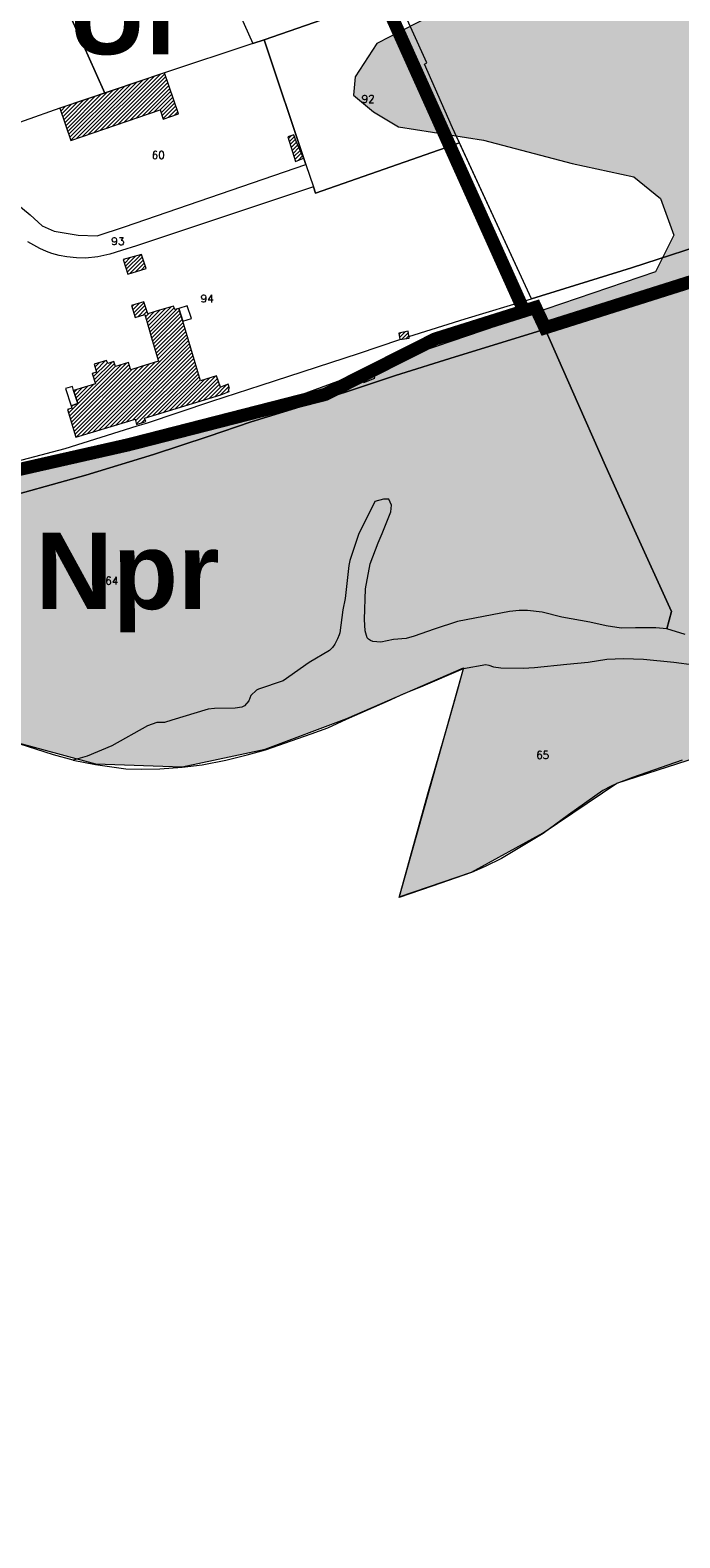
# Model space of a CAD drawing. Header units: metres. Extents: x 578835 to 593571, y 248557 to 255108.
# Tile 77 of 251: x 584195 to 584492, y 249887 to 250577. Entities that reach past the tile are written whole.
import ezdxf

# ---------------------------------------------------------------- set-up
doc = ezdxf.new("R2010")
doc.units = ezdxf.units.M
doc.linetypes.add('CACHEX2', pattern=[0.75, 0.5, -0.25])
doc.linetypes.add('SOLID_LINE', pattern=[0])
for name, color, linetype, lineweight in [('Cad-BATIMENT_BATI_LEGER13', 7, 'SOLID_LINE', 0), ('Cad-BATIMENT_BATI_PRIVE12', 7, 'SOLID_LINE', 0), ('Cad-BATIMENT_BATI_PRIVE12_HACH', 7, 'SOLID_LINE', 0), ('Cad-HYDROGRAPHI_COURS_D_EAU28', 5, 'SOLID_LINE', 0), ('Cad-PARCELLAIRE_PARCELLE1', 250, 'SOLID_LINE', 0), ('Cad-TOPONYMIE_NUMERO_DE_PARCELL182', 250, 'SOLID_LINE', 0), ('PLU', 7, 'CACHEX2', 5), ('PPRI global - contour', 152, 'Continuous', 5), ('PPRI global - hachures', 152, 'Continuous', 5)]:
    doc.layers.add(name, color=color, linetype=linetype, lineweight=lineweight)
doc.layers.add('PLU nom', color=7, linetype='Continuous')
doc.styles.get("Standard").update_dxf_attribs({"font": 'arialbd_0.ttf', "height": 50})
doc.styles.add('TEXTSTYLE_45_11', font='txt.shx', dxfattribs={"oblique": 50})

msp = doc.modelspace()

# ---------------------------------------------------------------- hatches: boundary and pattern name
at = {"layer": 'Cad-BATIMENT_BATI_PRIVE12_HACH', "ltscale": 0.4}
h = msp.add_hatch(dxfattribs=at)
h.set_pattern_fill('ANSI31', color=256, scale=0.4, style=0)
h.paths.add_polyline_path([(584262.52, 250538.73), (584256.08, 250557.59), (584208.22, 250541.33), (584213.17, 250526.48), (584254.11, 250540.6), (584255.54, 250536.37)])
h = msp.add_hatch(dxfattribs=at)
h.set_pattern_fill('ANSI31', color=256, scale=0.4, style=0)
h.paths.add_polyline_path([(584319.62, 250518.42), (584316.53, 250525.85), (584315.26, 250529.2), (584312.46, 250528.19), (584316.03, 250517.01)])
h = msp.add_hatch(dxfattribs=at)
h.set_pattern_fill('ANSI31', color=256, scale=0.4, style=0)
h.paths.add_polyline_path([(584247.65, 250468.05), (584245.63, 250474.46), (584237.17, 250472.07), (584239.3, 250465.33)])
h = msp.add_hatch(dxfattribs=at)
h.set_pattern_fill('ANSI31', color=256, scale=0.4, style=0)
h.paths.add_polyline_path([(584281.7, 250413.7), (584279.88, 250418.79), (584272.55, 250416.62), (584264.42, 250443.92), (584262.71, 250449.69), (584260.77, 250449.18), (584260.23, 250450.7), (584253.86, 250448.94), (584248.4, 250447.27), (584246.62, 250452.68), (584240.98, 250451.1), (584242.6, 250445.55), (584247.11, 250446.93), (584248.74, 250441.16), (584250.39, 250435.16), (584253.35, 250425.5), (584244.98, 250423.01), (584240.64, 250421.65), (584240.53, 250421.97), (584239.62, 250425.02), (584233.6, 250423.06), (584232.9, 250425.45), (584230.09, 250424.55), (584229.57, 250425.85), (584223.86, 250424.14), (584224.9, 250420.55), (584222.98, 250419.95), (584224.45, 250415.16), (584214.48, 250412.1), (584216.36, 250406.24), (584213.33, 250405.1), (584213.75, 250404.01), (584211.74, 250403.4), (584215.51, 250390.79), (584239.8, 250398.16), (584242.7, 250398.96), (584243.31, 250396.56), (584247.48, 250397.92), (584246.94, 250399.54), (584281.83, 250410.15), (584285.75, 250411.7), (584285.31, 250412.89), (584285.88, 250413.05), (584285.21, 250415.11)])
h = msp.add_hatch(dxfattribs=at)
h.set_pattern_fill('ANSI31', color=256, scale=0.4, style=0)
h.paths.add_polyline_path([(584368.06, 250436.08), (584367.62, 250439.28), (584363.24, 250438.46), (584363.82, 250435.5)])
at = {"layer": 'PPRI global - hachures', "ltscale": 0.4}
h = msp.add_hatch(dxfattribs=at)
h.set_pattern_fill('ANSI36', color=256, scale=2, style=0)
h.paths.add_polyline_path([(585242.56, 250780.23), (585265.66, 250798.09), (585286.7, 250804.38), (585289.93, 250787.96), (585326.39, 250810.17), (585330.51, 250825.48), (585332.77, 250868.33), (585348.01, 250892.87), (585368.08, 250929.4), (585385.04, 250960.79), (585420, 251010.54), (585447.53, 251036.99), (585518.72, 251077.28), (585598.27, 251123.95), (585621.04, 251151.16), (585692.53, 251198.38), (585723.43, 251230.19), (585637.54, 251423.36), (585591.28, 251427.03), (585538.57, 251422.44), (585488.16, 251414.81), (585414.83, 251394.96), (585343.03, 251372.05), (585277.87, 251348.23), (585198.43, 251338.3), (585108.29, 251333.72), (585046.42, 251316.92), (585001.35, 251284.85), (584795.87, 251178.72), (584800.22, 251164.72), (584815.5, 251086.08), (584822.37, 251051.72), (584819.32, 251024.99), (584791.82, 251006.67), (584731.47, 250981.47), (584700.16, 250976.13), (584659.67, 250974.6), (584593.22, 250952.46), (584510.56, 250915.62), (584433.42, 250868.28), (584351.68, 250824.76), (584321.89, 250808.72), (584305.85, 250783.52), (584289.81, 250751.95), (584310.44, 250703.84), (584324.95, 250679.41), (584347.1, 250669.48), (584371.55, 250659.56), (584400.57, 250641.23), (584409.74, 250621.38), (584399.81, 250601.53), (584383, 250586.26), (584353.21, 250570.99), (584343.28, 250555.72), (584342.52, 250547.32), (584351.68, 250539.68), (584363.14, 250532.81), (584402.1, 250526.7), (584442.58, 250516.01), (584470.85, 250509.9), (584483.07, 250499.98), (584489.18, 250483.18), (584480.78, 250466.38), (584358.94, 250424.9), (584287.9, 250398.94), (584209.22, 250382.14), (584125.96, 250363.05), (584103.32, 250351.74), (584085.24, 250360.61), (584066.5, 250379.34), (584071.07, 250273.21), (584114.62, 250275.14), (584147.19, 250265.93), (584185.77, 250251.87), (584224.57, 250241.26), (584264.15, 250239.99), (584302.22, 250247.96), (584339.45, 250262.04), (584392.88, 250285.19), (584363.5, 250180.41), (584396.55, 250191.71), (584429.35, 250209.71), (584463.06, 250232.48), (584509.48, 250247.33), (584563.23, 250258.54), (584653.27, 250281.47), (584710.91, 250295.68), (584752.12, 250307.72), (584786.5, 250341.33), (584838.38, 250380.15), (584946.57, 250440.75), (585046.31, 250526.64), (585147.58, 250632.48), (585219.01, 250708.68), (585240.76, 250756.07)])

# ---------------------------------------------------------------- linework, layer by layer
at = {"layer": 'Cad-BATIMENT_BATI_LEGER13'}
for points in [[(584268.37, 250445.03), (584266.4, 250450.89), (584262.71, 250449.69), (584264.42, 250443.92), (584268.37, 250445.03), (584268.37, 250445.03)], [(584268.37, 250445.03), (584266.4, 250450.89), (584262.71, 250449.69), (584264.42, 250443.92), (584268.37, 250445.03), (584268.37, 250445.03)], [(584352.35, 250417.82), (584350.9, 250421.38), (584345.96, 250419.4), (584347.32, 250415.84), (584352.35, 250417.82), (584352.35, 250417.82)], [(584352.35, 250417.82), (584350.9, 250421.38), (584345.96, 250419.4), (584347.32, 250415.84), (584352.35, 250417.82), (584352.35, 250417.82)], [(584216.36, 250406.24), (584214.48, 250412.1), (584213.99, 250413.96), (584210.86, 250413.02), (584213.33, 250405.1), (584216.36, 250406.24), (584216.36, 250406.24)], [(584216.36, 250406.24), (584214.48, 250412.1), (584213.99, 250413.96), (584210.86, 250413.02), (584213.33, 250405.1), (584216.36, 250406.24), (584216.36, 250406.24)]]:
    msp.add_lwpolyline(points, close=True, dxfattribs=at)
at = {"layer": 'Cad-BATIMENT_BATI_PRIVE12'}
for points in [[(584262.52, 250538.73), (584256.08, 250557.59), (584208.22, 250541.33), (584213.17, 250526.48), (584254.11, 250540.6), (584255.54, 250536.37), (584262.52, 250538.73), (584262.52, 250538.73)], [(584319.62, 250518.42), (584316.53, 250525.85), (584315.26, 250529.2), (584312.46, 250528.19), (584316.03, 250517.01), (584319.62, 250518.42), (584319.62, 250518.42)], [(584247.65, 250468.05), (584245.63, 250474.46), (584237.17, 250472.07), (584239.3, 250465.33), (584247.65, 250468.05), (584247.65, 250468.05)], [(584281.7, 250413.7), (584279.88, 250418.79), (584272.55, 250416.62), (584264.42, 250443.92), (584262.71, 250449.69), (584260.77, 250449.18), (584260.23, 250450.7), (584253.86, 250448.94), (584248.4, 250447.27), (584246.62, 250452.68), (584240.98, 250451.1), (584242.6, 250445.55), (584247.11, 250446.93), (584248.74, 250441.16), (584250.39, 250435.16), (584253.35, 250425.5), (584244.98, 250423.01), (584240.64, 250421.65), (584240.53, 250421.97), (584239.62, 250425.02), (584233.6, 250423.06), (584232.9, 250425.45), (584230.09, 250424.55), (584229.57, 250425.85), (584223.86, 250424.14), (584224.9, 250420.55), (584222.98, 250419.95), (584224.45, 250415.16), (584214.48, 250412.1), (584216.36, 250406.24), (584213.33, 250405.1), (584213.75, 250404.01), (584211.74, 250403.4), (584215.51, 250390.79), (584239.8, 250398.16), (584242.7, 250398.96), (584243.31, 250396.56), (584247.48, 250397.92), (584246.94, 250399.54), (584281.83, 250410.15), (584285.75, 250411.7), (584285.31, 250412.89), (584285.88, 250413.05), (584285.21, 250415.11), (584281.7, 250413.7), (584281.7, 250413.7)], [(584368.06, 250436.08), (584367.62, 250439.28), (584363.24, 250438.46), (584363.82, 250435.5), (584368.06, 250436.08), (584368.06, 250436.08)]]:
    msp.add_lwpolyline(points, close=True, dxfattribs=at)
at = {"layer": 'Cad-HYDROGRAPHI_COURS_D_EAU28'}
msp.add_lwpolyline([(584494.24, 250300.49), (584485.95, 250303.02), (584480.88, 250303.61), (584474.45, 250303.52), (584471.55, 250303.61), (584465.06, 250303.39), (584458.2, 250304.5), (584450.72, 250306.21), (584437.85, 250308.37), (584428.92, 250310.64), (584422.17, 250311.4), (584418.29, 250311.42), (584413.96, 250311.05), (584390.18, 250306.5), (584379.51, 250302.94), (584370.38, 250299.72), (584366.59, 250298.73), (584360.79, 250298.14), (584355.02, 250296.99), (584351.36, 250297.35), (584350.35, 250297.71), (584349.4, 250298.3), (584348.75, 250299.03), (584347.83, 250302.18), (584347.66, 250307.3), (584348.05, 250321.38), (584350.22, 250332.81), (584353.86, 250342.48), (584355.73, 250346.76), (584359.69, 250356.69), (584360.01, 250359.72), (584358.79, 250362.41), (584356.32, 250362.42), (584352.28, 250361.42), (584344.89, 250346.19), (584340.86, 250334.38), (584340.39, 250332), (584338.76, 250317.03), (584337.62, 250311.81), (584336.29, 250301.22), (584335.96, 250300.3), (584335.28, 250298.46), (584334, 250296.02), (584332.89, 250294.47), (584331.6, 250293.14), (584322.33, 250287.68), (584310.42, 250279.22), (584299.11, 250275.48), (584298.16, 250274.96), (584295.65, 250272.52), (584294.69, 250270.09), (584292.66, 250267.82), (584291.48, 250267.16), (584288.38, 250266.79), (584278.9, 250266.66), (584276.04, 250266.31), (584259.4, 250261.24), (584256.02, 250260.29), (584252.56, 250260.22), (584248.32, 250258.65), (584231.93, 250249.58), (584220.7, 250244.85), (584214.34, 250242.98), (584224.56, 250241.05), (584238.41, 250239.09), (584245.51, 250238.9), (584253.91, 250239.05), (584253.91, 250239.05), (584253.91, 250239.05), (584264.16, 250239.79), (584273.31, 250240.89), (584284.18, 250243.02), (584293.87, 250245.39), (584302.24, 250247.77), (584323.25, 250254.99), (584330.85, 250257.74), (584339.42, 250261.79), (584358.11, 250269.94), (584365.82, 250273.47), (584373.39, 250276.56), (584392.89, 250284.99), (584403.13, 250286.74), (584404.55, 250286.52), (584406.6, 250285.69), (584409.93, 250285.31), (584420.26, 250285.05), (584425.42, 250285.37), (584440.21, 250286.94), (584449.86, 250287.86), (584458.49, 250289.25), (584466.13, 250289.55), (584475.32, 250289.21), (584489.2, 250287.8), (584498.45, 250286.68)], dxfattribs=at)
at = {"layer": 'Cad-PARCELLAIRE_PARCELLE1'}
for points in [[(584289.6, 250745.55), (584259.56, 250707.36), (584251.32, 250696.42), (584244.73, 250686.51), (584259, 250654.82), (584296.43, 250570.99), (584301.65, 250572.66), (584358.37, 250592.44), (584290.81, 250742.74), (584289.6, 250745.55), (584289.6, 250745.55)], [(584244.73, 250686.51), (584259, 250654.82), (584296.43, 250570.99), (584256.08, 250557.59), (584228.82, 250548.29), (584221.23, 250565.27), (584199.23, 250614.26), (584221.63, 250654.03), (584244.73, 250686.51), (584244.73, 250686.51)], [(584387.79, 250532.36), (584375.06, 250561.51), (584376.09, 250562.04), (584361.91, 250593.52), (584358.37, 250592.44), (584301.65, 250572.66), (584320.76, 250515.62), (584324.26, 250505.32), (584325.24, 250502.5), (584391.01, 250525.5), (584387.79, 250532.36), (584387.79, 250532.36)], [(584161.43, 250525.05), (584163.9, 250520.13), (584183.14, 250502), (584194.57, 250492.48), (584200.1, 250487.48), (584205.66, 250485.05), (584216.54, 250483.17), (584225.3, 250482.9), (584237.81, 250487.06), (584320.76, 250515.62), (584301.65, 250572.66), (584296.43, 250570.99), (584256.08, 250557.59), (584228.82, 250548.29), (584208.22, 250541.33), (584175.38, 250529.78), (584161.43, 250525.05), (584161.43, 250525.05)]]:
    msp.add_lwpolyline(points, close=True, dxfattribs=at)
for points in [[(584509.25, 250654.55), (584548.96, 250552.41), (584569.5, 250500.96), (584512.05, 250482), (584469.75, 250468.21), (584424.02, 250454.13), (584387.79, 250532.36), (584387.79, 250532.36), (584387.79, 250532.36), (584375.06, 250561.51), (584376.09, 250562.04), (584361.91, 250593.52)], [(584199.23, 250614.26), (584221.23, 250565.27), (584228.82, 250548.29), (584208.22, 250541.33), (584175.38, 250529.78), (584161.43, 250525.05), (584165.3, 250531.95), (584166.95, 250534.99), (584161.72, 250534.44), (584169.6, 250558.5), (584172.79, 250567.69), (584178.08, 250583.29)], [(584165.98, 250373.83), (584210.59, 250385.57), (584243.53, 250395.91), (584247.79, 250397.27), (584277.71, 250407.24), (584300.35, 250414.59), (584344.9, 250429.02), (584363.82, 250435.5), (584368.06, 250436.08), (584367.91, 250436.85), (584393.7, 250445.02), (584424.02, 250454.13), (584391.01, 250525.5), (584325.24, 250502.5), (584324.26, 250505.32), (584243.23, 250478.37), (584236.42, 250476.14), (584231.12, 250474.47), (584225.6, 250473.33), (584219.96, 250472.75), (584215.75, 250472.84), (584211.35, 250473.26), (584207.83, 250473.86), (584204.54, 250474.81), (584202.15, 250475.73), (584199.07, 250477.13), (584193.53, 250480.25)], [(584194.57, 250492.48), (584200.1, 250487.48), (584205.66, 250485.05), (584216.54, 250483.17), (584225.3, 250482.9), (584237.81, 250487.06), (584320.76, 250515.62), (584324.26, 250505.32), (584324.26, 250505.32), (584324.26, 250505.32), (584243.23, 250478.37), (584236.42, 250476.14), (584231.12, 250474.47), (584225.6, 250473.33), (584219.96, 250472.75), (584215.75, 250472.84), (584211.35, 250473.26), (584207.83, 250473.86), (584204.54, 250474.81), (584202.15, 250475.73), (584199.07, 250477.13), (584193.53, 250480.25)], [(584165.98, 250373.83), (584210.59, 250385.57), (584243.53, 250395.91), (584247.79, 250397.27), (584277.71, 250407.24), (584300.35, 250414.59), (584344.9, 250429.02), (584363.82, 250435.5), (584368.06, 250436.08), (584367.91, 250436.85), (584393.7, 250445.02), (584424.02, 250454.13), (584469.75, 250468.21), (584512.05, 250482)], [(584542.5, 250475.86), (584475.69, 250454.44), (584430.2, 250440.27), (584389.14, 250427.58), (584361.74, 250418.94), (584340.23, 250411.9), (584318.16, 250404.71), (584295.73, 250397.82), (584276, 250391.16), (584250.98, 250382.82), (584220.03, 250373.33), (584176.18, 250361.19)], [(584494.24, 250300.49), (584485.95, 250303.02), (584488.09, 250311.01), (584471.13, 250348.16), (584457.87, 250377.6), (584442.72, 250411.89), (584430.2, 250440.27), (584475.69, 250454.44), (584542.5, 250475.86)], [(584176.18, 250361.19), (584220.03, 250373.33), (584250.98, 250382.82), (584276, 250391.16), (584295.73, 250397.82), (584318.16, 250404.71), (584340.23, 250411.9), (584361.74, 250418.94), (584389.14, 250427.58), (584430.2, 250440.27), (584442.72, 250411.89), (584457.87, 250377.6), (584471.13, 250348.16), (584488.09, 250311.01), (584485.95, 250303.02), (584485.95, 250303.02), (584485.95, 250303.02), (584480.88, 250303.61), (584474.45, 250303.52), (584471.55, 250303.61), (584465.06, 250303.39), (584458.2, 250304.5), (584450.72, 250306.21), (584437.85, 250308.37), (584428.92, 250310.64), (584422.17, 250311.4), (584418.29, 250311.42), (584413.96, 250311.05), (584390.18, 250306.5), (584379.51, 250302.94), (584370.38, 250299.72), (584366.59, 250298.73), (584360.79, 250298.14), (584355.02, 250296.99), (584351.36, 250297.35), (584350.35, 250297.71), (584349.4, 250298.3), (584348.75, 250299.03), (584347.83, 250302.18), (584347.66, 250307.3), (584348.05, 250321.38), (584350.22, 250332.81), (584353.86, 250342.48), (584355.73, 250346.76), (584359.69, 250356.69), (584360.01, 250359.72), (584358.79, 250362.41), (584356.32, 250362.42), (584352.28, 250361.42), (584344.89, 250346.19), (584340.86, 250334.38), (584340.39, 250332), (584338.76, 250317.03), (584337.62, 250311.81), (584336.29, 250301.22), (584335.96, 250300.3), (584335.28, 250298.46), (584334, 250296.02), (584332.89, 250294.47), (584331.6, 250293.14), (584322.33, 250287.68), (584310.42, 250279.22), (584299.11, 250275.48), (584298.16, 250274.96), (584295.65, 250272.52), (584294.69, 250270.09), (584292.66, 250267.82), (584291.48, 250267.16), (584288.38, 250266.79), (584278.9, 250266.66), (584276.04, 250266.31), (584259.4, 250261.24), (584256.02, 250260.29), (584252.56, 250260.22), (584248.32, 250258.65), (584231.93, 250249.58), (584220.7, 250244.85), (584214.34, 250242.98), (584205.23, 250245.35), (584185.75, 250251.64)], [(584492.87, 250242.97), (584470.28, 250235.05), (584463.09, 250232.23), (584460.38, 250231.11), (584456.67, 250229.12), (584440.94, 250218.01), (584429.37, 250209.45), (584410.29, 250198.05), (584402.85, 250194.31), (584396.57, 250191.55), (584378.63, 250185.26), (584363.47, 250180.2), (584372.66, 250213.19), (584376.5, 250227.55), (584385.53, 250258.63), (584390.1, 250274.84), (584392.89, 250284.99), (584403.13, 250286.74), (584404.55, 250286.52), (584406.6, 250285.69), (584409.93, 250285.31), (584420.26, 250285.05), (584425.42, 250285.37), (584440.21, 250286.94), (584449.86, 250287.86), (584458.49, 250289.25), (584466.13, 250289.55), (584475.32, 250289.21), (584489.2, 250287.8), (584498.45, 250286.68)]]:
    msp.add_lwpolyline(points, dxfattribs=at)
at = {"layer": 'PLU', "color": 7, "ltscale": 2, "const_width": 6}
for points in [[(584256.47, 251039.3), (584299.84, 250856.8), (584312.75, 250856.8), (584324.37, 250820.68), (584281.76, 250757.47), (584419.85, 250450.19)], [(583655.49, 249890.1), (583716.76, 250005.85), (583763.1, 250068.01), (583825.22, 250127.66), (583863.05, 250175.26), (583909.74, 250214.62), (583926.39, 250241), (583956.02, 250244.65), (584019.76, 250267.78), (584046.69, 250272.06), (584056.85, 250279.57), (584069.64, 250312.44), (584091.56, 250336.63), (584132.66, 250363.11), (584239.52, 250387.3), (584329.66, 250410.38), (584379.84, 250435.69), (584425.83, 250450.18), (584430.21, 250440.82), (584544.88, 250477.07), (584611.64, 250500.99), (584709.62, 250545.33), (584713.75, 250551.75), (584827.31, 250620.48)]]:
    msp.add_lwpolyline(points, dxfattribs=at)
at = {"layer": 'PPRI global - contour'}
for points in [[(584383, 250586.26), (584353.21, 250570.99), (584343.28, 250555.72), (584342.52, 250547.32), (584351.68, 250539.68), (584363.14, 250532.81), (584402.1, 250526.7), (584442.58, 250516.01), (584470.85, 250509.9), (584483.07, 250499.98), (584489.18, 250483.18), (584480.78, 250466.38), (584358.94, 250424.9), (584287.9, 250398.94), (584209.22, 250382.14), (584125.96, 250363.05)], [(584185.77, 250251.87), (584224.57, 250241.26), (584264.15, 250239.99), (584302.22, 250247.96), (584339.45, 250262.04), (584392.88, 250285.19), (584363.5, 250180.41), (584396.55, 250191.71), (584429.35, 250209.71), (584463.06, 250232.48), (584509.48, 250247.33)]]:
    msp.add_lwpolyline(points, dxfattribs=at).dxf.unprotected_set("ltscale", 0)

# ---------------------------------------------------------------- texts
at = {"layer": 'Cad-TOPONYMIE_NUMERO_DE_PARCELL182', "style": 'TEXTSTYLE_45_11'}
for s, p in [('92', (584346.23, 250543.83)), ('60', (584250.22, 250518.2)), ('93', (584231.75, 250478.75)), ('94', (584272.61, 250452.52)), ('64', (584228.94, 250323.35)), ('65', (584426.11, 250243.63))]:
    msp.add_text(s, height=3.491, rotation=359.58868, dxfattribs=at).set_placement(p)
at = {"layer": 'PLU nom', "char_height": 35}
for s, insert, width, attachment_point in [('UI', (584236.67, 250600.98), 195.3422, 2), ('Npr', (584197.09, 250347.09), 83.6313, 1)]:
    msp.add_mtext(s, dxfattribs=dict(at, insert=insert, width=width, attachment_point=attachment_point))

doc.saveas('drawing.dxf')
